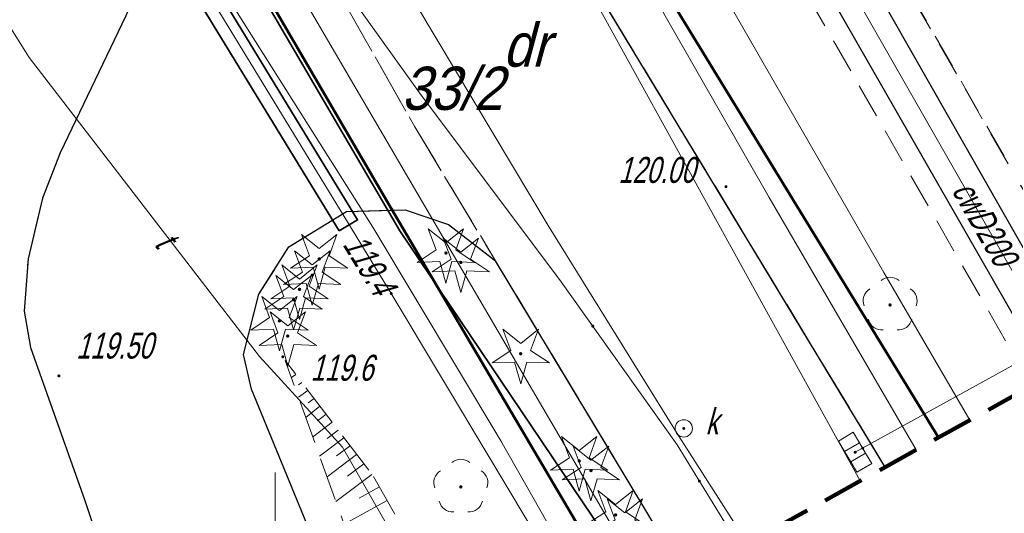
# Model space of a CAD drawing. Extents: x 7463256 to 7464485, y 5957341 to 5958260.
# Tile 193 of 256: x 7464043 to 7464071, y 5957801 to 5957816. Entities that reach past the tile are written whole.
import ezdxf
from ezdxf.enums import TextEntityAlignment as Align

# ---------------------------------------------------------------- set-up
doc = ezdxf.new("R2010")
doc.units = 0
doc.header["$MEASUREMENT"] = 0
for name, pattern in [('1.5_0.5', [2, 1.5, -0.5]), ('218-500', [1, 0.5, -0.5]), ('4', [1.8, 1.2, -0.6]), ('l219_500', [0]), ('mz1.0_0.5', [1.5, 1, -0.5]), ('mz1.25_0.5', [1.75, 1.25, -0.5])]:
    doc.linetypes.add(name, pattern=pattern)
doc.layers.get('0').update_dxf_attribs({"color": 2, "linetype": 'CONTINUOUS', "lineweight": 5})
for name, color, linetype in [('000 Inne (niezydentyfikowane)', 7, 'CONTINUOUS'), ('203-Punkt załamania granicy działki nie stabilizowany', 7, 'CONTINUOUS'), ('210-Oznaczenie użytku', 7, 'CONTINUOUS'), ('211-Nr działki', 7, 'CONTINUOUS'), ('218-Granica użytku', 7, 'CONTINUOUS'), ('219-Linia granicy', 7, 'CONTINUOUS'), ('chodnik (powierzchnia)', 7, 'CONTINUOUS'), ('drzewo iglaste (punkt)', 7, 'CONTINUOUS'), ('drzewo liściaste (punkt)', 7, 'CONTINUOUS'), ('jezdnia (powierzchnia)', 7, 'CONTINUOUS'), ('kanał ciepłowniczy (linia)', 7, 'CONTINUOUS'), ('kratka ściekowa (punkt)', 7, 'CONTINUOUS'), ('krawężnik (linia)', 7, 'CONTINUOUS'), ('Obszar opracowania', 7, 'CONTINUOUS'), ('przewód ciepłowniczy (linia)', 7, 'CONTINUOUS'), ('przewód ciepłowniczy (linia)-Atr1', 7, 'CONTINUOUS'), ('przewód elektroenergetyczny (linia)', 7, 'CONTINUOUS'), ('przewód gazowy (linia)', 7, 'CONTINUOUS'), ('przewód kanalizacyjny (linia)', 7, 'CONTINUOUS'), ('przewód telekomunikacyjny (linia)', 7, 'CONTINUOUS'), ('przewód telekomunikacyjny (linia)-Atr1', 7, 'CONTINUOUS'), ('przewód wodociągowy (linia)', 7, 'CONTINUOUS'), ('punkt o określonej wysokości (sieć elektroenergetyczna)', 7, 'CONTINUOUS'), ('punkt o określonej wysokości (sieć elektroenergetyczna)-Atr2', 7, 'CONTINUOUS'), ('punkt o określonej wysokości (sieć kanalizacyjna)', 7, 'CONTINUOUS'), ('punkt wysokościowy naturalny', 7, 'CONTINUOUS'), ('punkt wysokościowy naturalny-Atr2', 7, 'CONTINUOUS'), ('punkt wysokościowy sztuczny', 7, 'CONTINUOUS'), ('punkt wysokościowy sztuczny-Atr2', 7, 'CONTINUOUS'), ('rura ochronna - przewód elektroenergetyczny (linia)', 7, 'CONTINUOUS'), ('skarpa nieumocniona (powierzchnia)', 7, 'CONTINUOUS'), ('studzienka okrągła - przewód kanalizacyjny (punkt)', 7, 'CONTINUOUS'), ('studzienka okrągła - przewód kanalizacyjny (punkt)-Atr17', 7, 'CONTINUOUS'), ('trawnik (powierzchnia)', 7, 'CONTINUOUS'), ('Wstawianie ramki sekcyjnej z opisem', 7, 'CONTINUOUS')]:
    doc.layers.add(name, color=color, linetype=linetype)
doc.styles.get("Standard").update_dxf_attribs({"font": 'txt', "width": 0.75})

# ---------------------------------------------------------------- blocks, each defined once
blk = doc.blocks.new('PW02')
at = {"linetype": 'Continuous', "lineweight": 13}
h = blk.add_hatch(color=0, dxfattribs=at)
edge = h.paths.add_edge_path()
edge.add_arc((0, 0), 0.045, 0, 360)
blk = doc.blocks.new('OP011')
at = {"linetype": 'Continuous', "lineweight": 13}
h = blk.add_hatch(color=0, dxfattribs=at)
edge = h.paths.add_edge_path()
edge.add_arc((0, 0), 0.05, 0, 360)
at = {"color": 0, "linetype": 'Continuous', "lineweight": 13}
for p, q in [((-0.283, 0.093), (-0.512, 0.706)), ((-0.512, 0.706), (0, 0.299)), ((0, 0.299), (0.512, 0.706)), ((0.512, 0.706), (0.283, 0.093)), ((-0.828, -0.268), (-0.283, 0.093)), ((0.283, 0.093), (0.828, -0.268)), ((-0.175, -0.24), (-0.828, -0.268)), ((0, -0.87), (-0.175, -0.24)), ((0.175, -0.24), (0, -0.87)), ((0.828, -0.268), (0.175, -0.24))]:
    blk.add_line(p, q, dxfattribs=at)
blk = doc.blocks.new('PW01')
at = {"linetype": 'Continuous', "lineweight": 13}
h = blk.add_hatch(color=0, dxfattribs=at)
edge = h.paths.add_edge_path()
edge.add_arc((0, 0), 0.045, 0, 360)
blk = doc.blocks.new('OP021')
at = {"linetype": 'Continuous', "lineweight": 13}
h = blk.add_hatch(color=0, dxfattribs=at)
edge = h.paths.add_edge_path()
edge.add_arc((0, 0), 0.05, 0, 360)
at = {"color": 0, "linetype": 'Continuous', "lineweight": 13}
for centre, start, end in [((0, 0.4), 49.272, 130.728), ((-0.38, 0.124), 121.308, 202.548), ((0.38, 0.124), 337.452, 58.692), ((-0.235, -0.324), 193.221, 274.871), ((0.235, -0.324), 265.129, 346.779)]:
    blk.add_arc(centre, 0.4, start, end, dxfattribs=at)
blk = doc.blocks.new('US15')
at = {"color": 0, "linetype": 'Continuous', "lineweight": 13}
blk.add_circle((0, 0), 0.25, dxfattribs=at)
blk = doc.blocks.new('US05')
at = {"color": 0, "linetype": 'Continuous', "lineweight": 13}
for p, q in [((-0.525, -0.25), (-0.525, 0.25)), ((-0.525, 0.25), (-0.175, 0.25)), ((-0.175, -0.25), (-0.175, 0.25)), ((-0.175, 0.25), (0.175, 0.25)), ((0.175, -0.25), (0.175, 0.25)), ((0.175, 0.25), (0.525, 0.25)), ((0.525, -0.25), (0.525, 0.25)), ((-0.525, -0.25), (-0.175, -0.25)), ((-0.175, -0.25), (0.175, -0.25)), ((0.175, -0.25), (0.525, -0.25))]:
    blk.add_line(p, q, dxfattribs=at)
blk = doc.blocks.new('203')
at = {"linetype": 'Continuous', "lineweight": 0}
h = blk.add_hatch(color=0, dxfattribs=at)
edge = h.paths.add_edge_path()
edge.add_arc((0, 0), 0.045, 0, 360)

msp = doc.modelspace()

# ---------------------------------------------------------------- linework, layer by layer
at = {"layer": '000 Inne (niezydentyfikowane)', "color": 7, "linetype": 'Continuous', "lineweight": 13}
for p, q in [((7464050.59, 5957805.33), (7464050.47, 5957805.24)), ((7464050.77, 5957805.1), (7464050.67, 5957805.03)), ((7464050.94, 5957804.87), (7464050.67, 5957804.67)), ((7464051.12, 5957804.64), (7464050.95, 5957804.51)), ((7464051.29, 5957804.41), (7464050.88, 5957804.09)), ((7464051.64, 5957803.95), (7464051.08, 5957803.52)), ((7464051.47, 5957804.18), (7464051.22, 5957803.99)), ((7464051.82, 5957803.72), (7464051.5, 5957803.48)), ((7464051.98, 5957803.5), (7464051.28, 5957802.97)), ((7464052.16, 5957803.27), (7464051.77, 5957802.98)), ((7464052.35, 5957803.02), (7464051.5, 5957802.37)), ((7464052.56, 5957802.75), (7464052.09, 5957802.39)), ((7464052.79, 5957802.44), (7464051.75, 5957801.66)), ((7464053.01, 5957802.08), (7464052.42, 5957801.75)), ((7464053.23, 5957801.69), (7464051.99, 5957801))]:
    msp.add_line(p, q, dxfattribs=at)
at = {"layer": '218-Granica użytku', "color": 3, "linetype": '218-500', "lineweight": 18, "flags": 128}
for points in [[(7464054.46, 5957827.57), (7464069.158, 5957803.507)], [(7464053.37, 5957810.1), (7464047.43, 5957820.3)], [(7464060.188, 5957798.528), (7464053.37, 5957810.1)]]:
    msp.add_lwpolyline(points, dxfattribs=at)
at = {"layer": '219-Linia granicy', "color": 3, "linetype": 'l219_500', "lineweight": 50, "flags": 128}
for points in [[(7464069.158, 5957803.507), (7464054.46, 5957827.57)], [(7464053.37, 5957810.1), (7464047.43, 5957820.3)], [(7464060.188, 5957798.528), (7464053.37, 5957810.1)]]:
    msp.add_lwpolyline(points, dxfattribs=at)
at = {"layer": 'chodnik (powierzchnia)', "color": 7, "linetype": 'mz1.0_0.5', "lineweight": 18, "flags": 128}
for points in [[(7464071.843, 5957804.998), (7464056.53, 5957831.72), (7464056.52, 5957831.71), (7464055.36, 5957831.07), (7464053.35, 5957832.19), (7464052.15, 5957831.46), (7464051.31, 5957830.32), (7464051.05, 5957832.31), (7464051.31, 5957834.34), (7464051.91, 5957836.3), (7464052.69, 5957837.84), (7464053.84, 5957839.49), (7464055.2, 5957840.55), (7464064.71, 5957846.22), (7464066.91, 5957845.13), (7464101.18, 5957865.43), (7464132.33, 5957880.81), (7464161.85, 5957898.17), (7464162.66, 5957902.28), (7464161.93, 5957903.53), (7464164.51, 5957905.04), (7464165.37, 5957905.54), (7464166.99, 5957905.71), (7464168.49, 5957905.5), (7464170.43, 5957904.71), (7464172.05, 5957903.56), (7464173.53, 5957901.81), (7464174.83, 5957899.71), (7464177.01, 5957896.13), (7464173.1, 5957893.7), (7464177.49, 5957886.53), (7464187.04, 5957870.58), (7464187.775, 5957869.352)], [(7464186.364, 5957868.569), (7464185.74, 5957869.61), (7464176.74, 5957884.54), (7464171.68, 5957893.03), (7464170.04, 5957895.68), (7464168.92, 5957897.57), (7464134.26, 5957877.24), (7464103.83, 5957862.17), (7464100.38, 5957857.6), (7464058.74, 5957833.06), (7464074.13, 5957806.267)]]:
    msp.add_lwpolyline(points, dxfattribs=at)
at = {"layer": 'jezdnia (powierzchnia)', "color": 7, "linetype": '1.5_0.5', "lineweight": 18, "flags": 128}
for points in [[(7464067.62, 5957802.653), (7464059.23, 5957816.53), (7464056.09, 5957821.91), (7464053.32, 5957826.48), (7464047.06, 5957824.65), (7464048.3, 5957822.61), (7464054.03, 5957812.49), (7464056.36, 5957808.62), (7464061.868, 5957799.46)], [(7464047.004, 5957791.209), (7464047.17, 5957791.96), (7464047.17, 5957792.94), (7464047.06, 5957793.97), (7464044.5, 5957801.69), (7464042.93, 5957806.11), (7464042.75, 5957807.16), (7464042.86, 5957808.67), (7464043.28, 5957810.43), (7464043.79, 5957811.74), (7464045.68, 5957815.7), (7464046.62, 5957817.93), (7464047.28, 5957820.13), (7464047.48, 5957821.84), (7464047.39, 5957822.9), (7464047.06, 5957824.65)], [(7464047.06, 5957824.65), (7464048.3, 5957822.61), (7464054.03, 5957812.49), (7464056.36, 5957808.62), (7464055, 5957809.67), (7464053.75, 5957810.09), (7464052.06, 5957810.04), (7464050.39, 5957809.02), (7464049.53, 5957807.65), (7464049.08, 5957805.91), (7464049.31, 5957804.91), (7464052.73, 5957796.58), (7464053.406, 5957794.763)]]:
    msp.add_lwpolyline(points, dxfattribs=at)
at = {"layer": 'kanał ciepłowniczy (linia)', "color": 212, "linetype": 'Continuous', "lineweight": 25, "flags": 128}
msp.add_lwpolyline([(7464072.34, 5957805.273), (7464062.41, 5957822.61), (7464064.3, 5957823.9), (7464063.84, 5957824.66), (7464061.9, 5957823.64), (7464058.85, 5957829.04), (7464058.31, 5957830.01), (7464053.82, 5957837.87), (7464055.5, 5957837.58), (7464059.89, 5957829.92), (7464060.41, 5957829.04), (7464062.34, 5957825.73), (7464064.32, 5957826.68), (7464066.26, 5957823.31), (7464064.19, 5957822.02), (7464072.55, 5957807.33), (7464073.387, 5957805.855)], dxfattribs=at)
at = {"layer": 'krawężnik (linia)', "color": 7, "linetype": 'Continuous', "lineweight": 25, "flags": 128}
for points in [[(7464067.62, 5957802.653), (7464059.23, 5957816.53), (7464056.09, 5957821.91), (7464053.32, 5957826.48)], [(7464047.06, 5957824.65), (7464047.39, 5957822.9), (7464047.48, 5957821.84), (7464047.28, 5957820.13), (7464046.62, 5957817.93), (7464045.68, 5957815.7), (7464043.79, 5957811.74), (7464043.28, 5957810.43), (7464042.86, 5957808.67), (7464042.75, 5957807.16), (7464042.93, 5957806.11), (7464044.5, 5957801.69), (7464047.06, 5957793.97), (7464047.17, 5957792.94), (7464047.17, 5957791.96), (7464047.004, 5957791.209)], [(7464053.406, 5957794.763), (7464052.73, 5957796.58), (7464049.31, 5957804.91), (7464049.08, 5957805.91), (7464049.53, 5957807.65), (7464050.39, 5957809.02), (7464052.06, 5957810.04), (7464053.75, 5957810.09), (7464055, 5957809.67), (7464056.36, 5957808.62)], [(7464061.868, 5957799.46), (7464056.36, 5957808.62)]]:
    msp.add_lwpolyline(points, dxfattribs=at)
at = {"layer": 'Obszar opracowania', "color": 132, "linetype": '4', "lineweight": 200, "flags": 128}
msp.add_lwpolyline([(7463648.63, 5957598.42), (7463381.17, 5957559), (7463352.31, 5957567.45), (7463255.88, 5957568.85), (7463280.41, 5957340.9), (7463468.95, 5957378.08), (7463536.66, 5957509.53), (7463626.95, 5957460.4), (7463653.5, 5957411.27), (7463734.5, 5957471.02), (7463879.22, 5957698.07), (7464314.97, 5957939.96), (7464470.72, 5957945.23), (7464483.34, 5958244.06), (7464262.86, 5958260.06), (7464240.11, 5958013.73), (7463789.91, 5957739.13), (7463712.41, 5957593.35)], close=True, dxfattribs=at)
at = {"layer": 'przewód ciepłowniczy (linia)', "color": 212, "linetype": 'Continuous', "lineweight": 18, "flags": 128}
msp.add_lwpolyline([(7464072.867, 5957805.566), (7464072.09, 5957806.93), (7464063.3, 5957822.32), (7464065.28, 5957823.61), (7464064.08, 5957825.67), (7464062.12, 5957824.69), (7464059.1, 5957829.97), (7464054.66, 5957837.73)], dxfattribs=at)
at = {"layer": 'przewód elektroenergetyczny (linia)', "color": 1, "linetype": 'Continuous', "lineweight": 18, "flags": 128}
for points in [[(7464070.066, 5957804.011), (7464067.58, 5957808.28), (7464060.57, 5957820.48), (7464057.48, 5957829.04), (7464057.15, 5957829.95), (7464053.92, 5957838.4), (7464062.03, 5957843.45), (7464074.25, 5957851.14), (7464076.35, 5957852.77), (7464096.36, 5957864.25), (7464124.74, 5957881.06)], [(7464060.31, 5957799.95), (7464050.98, 5957815.91), (7464044.29, 5957827.56), (7464043.52, 5957828.75), (7464043.95, 5957828.86)], [(7464044.53, 5957828), (7464044.27, 5957826.59), (7464046.44, 5957821.73), (7464053.6, 5957809.48), (7464060.05, 5957799.9), (7464060.85, 5957800.24)], [(7464059.164, 5957797.959), (7464053.35, 5957807.67), (7464045.58, 5957820.42), (7464037.86, 5957823.45), (7464032.01, 5957825.29), (7464030.64, 5957825.34), (7464018.64, 5957818.03), (7464005.46, 5957810.01), (7463997.83, 5957805.4), (7463989.24, 5957800.74), (7463982.53, 5957797.14), (7463964.85, 5957787.35), (7463952.9, 5957780.74), (7463943.52, 5957775.23)], [(7463902.38, 5957748.1), (7463907.55, 5957751.24), (7463910.89, 5957752.88), (7463920.59, 5957758.37), (7463929.29, 5957763.36), (7463955.47, 5957778.79), (7463972.29, 5957788.41), (7463974.56, 5957789.59), (7463977.88, 5957791.49), (7464001.3, 5957804.74), (7464022.63, 5957817.64), (7464033.15, 5957824.06), (7464033.75, 5957824.33), (7464034.55, 5957824.34), (7464038.73, 5957823.14), (7464042.08, 5957822.08), (7464046.16, 5957820.15), (7464052.82, 5957809.59), (7464056.52, 5957803.41), (7464059.45, 5957798.24), (7464059.505, 5957798.149)]]:
    msp.add_lwpolyline(points, dxfattribs=at)
at = {"layer": 'przewód gazowy (linia)', "color": 40, "linetype": 'Continuous', "lineweight": 18, "flags": 128}
msp.add_lwpolyline([(7464052.94, 5957830.37), (7464053.67, 5957829.04), (7464054.2, 5957828.07), (7464064.27, 5957810.45), (7464068.512, 5957803.148)], dxfattribs=at)
at = {"layer": 'przewód kanalizacyjny (linia)', "color": 34, "linetype": 'Continuous', "lineweight": 18, "flags": 128}
for points in [[(7464042.91, 5957829.04), (7464048.24, 5957821.75), (7464054.21, 5957813.41), (7464058.21, 5957808.08), (7464061.61, 5957803.3), (7464063.429, 5957800.327)], [(7464046.57, 5957829.04), (7464049.14, 5957824.69), (7464051.38, 5957820.53), (7464057.91, 5957809.59), (7464061.66, 5957803.55), (7464063.641, 5957800.444)], [(7464066.75, 5957803.08), (7464077.22, 5957808.86), (7464077.73, 5957809.14)]]:
    msp.add_lwpolyline(points, dxfattribs=at)
at = {"layer": 'przewód telekomunikacyjny (linia)', "color": 30, "linetype": 'Continuous', "lineweight": 18, "flags": 128}
msp.add_lwpolyline([(7464055.971, 5957796.186), (7464051.94, 5957803.23), (7464049.54, 5957805.85), (7464042.89, 5957814.5), (7464038.65, 5957821.25), (7464036.53, 5957826.19), (7464036.38, 5957826.54), (7464036.83, 5957826.78), (7464054.94, 5957837.64), (7464055.93, 5957838.24), (7464135.6, 5957885.24), (7464136.56, 5957885.88), (7464163.25, 5957901.94), (7464165.63, 5957898.42), (7464174.87, 5957903.55), (7464182.55, 5957907.57), (7464198.46, 5957916.34)], dxfattribs=at)
at = {"layer": 'przewód wodociągowy (linia)', "color": 5, "linetype": 'Continuous', "lineweight": 18, "flags": 128}
msp.add_lwpolyline([(7464051.27, 5957831.09), (7464053.86, 5957825.57), (7464055.93, 5957822.15), (7464066.894, 5957802.25)], dxfattribs=at)
at = {"layer": 'rura ochronna - przewód elektroenergetyczny (linia)', "color": 1, "linetype": 'Continuous', "lineweight": 35, "flags": 128}
msp.add_lwpolyline([(7464060.05, 5957799.9), (7464053.6, 5957809.48), (7464046.44, 5957821.73), (7464044.27, 5957826.59), (7464044.53, 5957828)], dxfattribs=at)
msp.add_lwpolyline([(7464051.85, 5957809.48), (7464046.31, 5957818.55), (7464046.87, 5957818.85), (7464052.38, 5957809.8)], close=True, dxfattribs=at)
at = {"layer": 'skarpa nieumocniona (powierzchnia)', "color": 7, "linetype": 'mz1.25_0.5', "lineweight": 18, "flags": 128}
msp.add_lwpolyline([(7464052.84, 5957802.38), (7464054.79, 5957798.92), (7464055.96, 5957796.18), (7464054.34, 5957795.28), (7464052.2, 5957800.41), (7464050.29, 5957805.73)], close=True, dxfattribs=at)
at = {"layer": 'trawnik (powierzchnia)', "color": 7, "linetype": 'mz1.0_0.5', "lineweight": 18, "flags": 128}
msp.add_lwpolyline([(7464169.65, 5957895.41), (7464168.12, 5957891.76), (7464182.22, 5957866.27), (7464179.55, 5957864.78), (7464172.78, 5957876.3), (7464168.06, 5957887.22), (7464164.64, 5957892.19), (7464141.63, 5957878.98), (7464138.16, 5957876.83), (7464143.78, 5957877.08), (7464164.8, 5957889.22), (7464166.28, 5957885.9), (7464171.21, 5957875.06), (7464177.93, 5957863.89), (7464175.64, 5957862.62), (7464168.48, 5957874.57), (7464165.4, 5957872.79), (7464165, 5957872.65), (7464164.5, 5957872.74), (7464164.16, 5957873.06), (7464161.28, 5957877.81), (7464107.04, 5957845.37), (7464084.14, 5957831.66), (7464071.27, 5957823.96), (7464078.35, 5957811.88), (7464079.79, 5957809.41), (7464074.13, 5957806.27), (7464058.77, 5957833.07), (7464100.38, 5957857.6), (7464103.83, 5957862.17), (7464134.26, 5957877.24), (7464168.92, 5957897.57)], close=True, dxfattribs=at)
at = {"layer": 'Wstawianie ramki sekcyjnej z opisem', "color": 7, "linetype": 'Continuous', "lineweight": 13, "flags": 128}
msp.add_lwpolyline([(7464050, 5957797.5), (7464050, 5957802.5)], dxfattribs=at)

# ---------------------------------------------------------------- block references
at = {"layer": '203-Punkt załamania granicy działki nie stabilizowany', "color": 3, "linetype": 'Continuous', "lineweight": 18}
msp.add_blockref('203', (7464053.37, 5957810.1), dxfattribs=at)
at = {"layer": 'drzewo iglaste (punkt)', "color": 94, "linetype": 'Continuous', "lineweight": 13}
for p in [(7464051.27, 5957808.67), (7464054.93, 5957808.84), (7464055.36, 5957808.57), (7464051.07, 5957808.2), (7464050.7, 5957807.79), (7464050.53, 5957807.49), (7464050.12, 5957806.88), (7464050.36, 5957806.44), (7464057.09, 5957805.93), (7464058.78, 5957802.83), (7464059.12, 5957802.55), (7464059.83, 5957801.27), (7464060.1, 5957801.03)]:
    msp.add_blockref('OP011', p, dxfattribs=at)
at = {"layer": 'drzewo liściaste (punkt)', "color": 94, "linetype": 'Continuous', "lineweight": 13}
for p in [(7464067.76, 5957807.34), (7464055.36, 5957802.08)]:
    msp.add_blockref('OP021', p, dxfattribs=at)
at = {"layer": 'kratka ściekowa (punkt)', "color": 7, "linetype": 'Continuous', "lineweight": 18, "rotation": 300.65}
msp.add_blockref('US05', (7464066.75, 5957803.08), dxfattribs=at)
at = {"layer": 'punkt o określonej wysokości (sieć elektroenergetyczna)', "color": 1, "linetype": 'Continuous', "lineweight": 13}
msp.add_blockref('PW01', (7464053.35, 5957807.67), dxfattribs=at)
at = {"layer": 'punkt o określonej wysokości (sieć kanalizacyjna)', "color": 34, "linetype": 'Continuous', "lineweight": 13}
for p in [(7464059.17, 5957806.73), (7464061.8, 5957803.77), (7464066.97, 5957803.2), (7464062.25, 5957802.25)]:
    msp.add_blockref('PW01', p, dxfattribs=at)
at = {"layer": 'punkt o określonej wysokości (sieć kanalizacyjna)', "color": 34, "linetype": 'Continuous', "lineweight": 13, "rotation": 300.65}
msp.add_blockref('PW01', (7464066.75, 5957803.08), dxfattribs=at)
at = {"layer": 'punkt wysokościowy naturalny', "color": 7, "linetype": 'Continuous', "lineweight": 13}
msp.add_blockref('PW01', (7464050.22, 5957805.84), dxfattribs=at)
at = {"layer": 'punkt wysokościowy sztuczny', "color": 7, "linetype": 'Continuous', "lineweight": 13}
for p in [(7464063.02, 5957810.76), (7464043.75, 5957805.29)]:
    msp.add_blockref('PW02', p, dxfattribs=at)
at = {"layer": 'studzienka okrągła - przewód kanalizacyjny (punkt)', "color": 34, "linetype": 'Continuous', "lineweight": 18}
msp.add_blockref('US15', (7464061.8, 5957803.77), dxfattribs=at)

# ---------------------------------------------------------------- texts
at = {"layer": '210-Oznaczenie użytku', "color": 3, "linetype": 'Continuous', "lineweight": 18, "oblique": 15, "width": 0.9}
msp.add_text('dr', height=1.25, dxfattribs=at).set_placement((7464056.57, 5957814.23))
at = {"layer": '211-Nr działki', "color": 3, "linetype": 'Continuous', "lineweight": 18, "oblique": 15, "width": 0.9}
msp.add_text('33/2', height=1.25, dxfattribs=at).set_placement((7464056.57, 5957814.23), align=Align.TOP_RIGHT)
at = {"layer": 'przewód ciepłowniczy (linia)-Atr1', "color": 212, "oblique": 15, "width": 0.72}
msp.add_text('cwD200', height=0.75, rotation=-60.267, dxfattribs=at).set_placement((7464069.85, 5957810.84), align=Align.MIDDLE_LEFT)
at = {"layer": 'przewód telekomunikacyjny (linia)-Atr1', "color": 30, "oblique": 15, "width": 0.72}
msp.add_text('t', height=0.75, rotation=307.55, dxfattribs=at).set_placement((7464046.48, 5957809.09))
at = {"layer": 'punkt o określonej wysokości (sieć elektroenergetyczna)-Atr2', "color": 1, "oblique": 15, "width": 0.72}
msp.add_text('119.4', height=0.75, rotation=301.37, dxfattribs=at).set_placement((7464051.93, 5957809.09))
at = {"layer": 'punkt wysokościowy naturalny-Atr2', "color": 7, "oblique": 15, "width": 0.72}
msp.add_text('119.6', height=0.75, dxfattribs=at).set_placement((7464051.02, 5957805.15))
at = {"layer": 'punkt wysokościowy sztuczny-Atr2', "color": 7, "oblique": 15, "width": 0.72}
for s, p in [('120.00', (7464059.91, 5957810.87)), ('119.50', (7464044.25, 5957805.79))]:
    msp.add_text(s, height=0.75, dxfattribs=at).set_placement(p)
at = {"layer": 'studzienka okrągła - przewód kanalizacyjny (punkt)-Atr17', "color": 34, "oblique": 15, "width": 0.72}
msp.add_text('k', height=0.75, dxfattribs=at).set_placement((7464062.43, 5957803.6))

doc.saveas('drawing.dxf')
